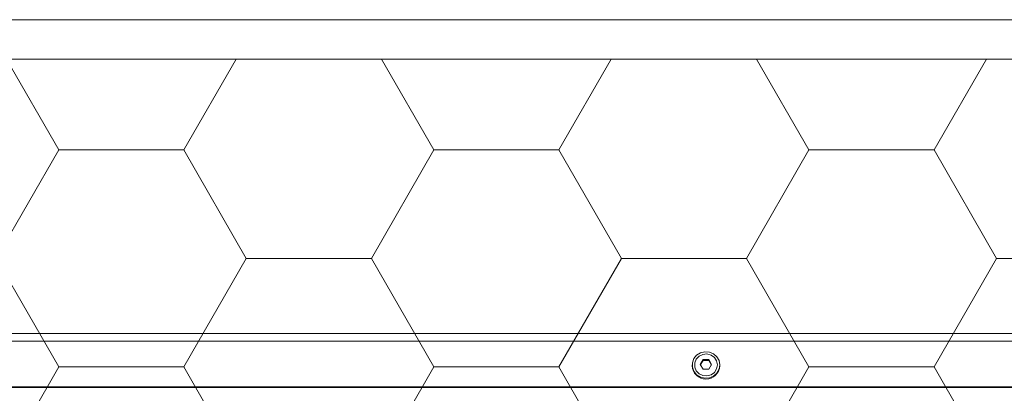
# Model space of a CAD drawing. Header units: millimetres. Extents: x 7483 to 13091, y 8111 to 13871.
# Tile 232 of 256: x 10522 to 10547, y 9285 to 9295. Entities that reach past the tile are written whole.
import ezdxf

# ---------------------------------------------------------------- set-up
doc = ezdxf.new("R2010")
doc.units = ezdxf.units.MM
doc.layers.add('_A_WYCIERACZKA', color=7, linetype='Continuous', lineweight=5, true_color=0xa5a5a5)
doc.layers.add('wymiary', color=7, linetype='Continuous', lineweight=5, true_color=0xb2b2b2)
doc.layers.add('_A_ŚLUSARKA WYPEŁNIENIE', color=7, linetype='Continuous', true_color=0x4c4a44)

# ---------------------------------------------------------------- blocks, each defined once
blk = doc.blocks.new('fgdgdgdfg')
at = {"layer": '_A_ŚLUSARKA WYPEŁNIENIE', "lineweight": 9}
h = blk.add_hatch(dxfattribs=at)
h.set_pattern_fill('HONEY', color=0, angle=180)
h.set_pattern_definition([(180, (56132.2607, -3400.6895), (-4.7625, 2.74963064), [3.175, -6.35]), (60, (56132.2607, -3400.6895), (4.76249999, 2.74963066), [3.175, -6.35]), (120, (56132.2607, -3400.6895), (-1e-08, 5.49926131), [-6.35, 3.175])])
h.paths.add_polyline_path([(5818.229, 11642.933), (5818.229, 11484.933), (6001.229, 11484.933), (6001.229, 11642.933)])
at = {"layer": '_A_ŚLUSARKA WYPEŁNIENIE', "color": 0, "lineweight": 9}
for p, q in [((6002.229, 11643.933), (5817.229, 11643.933)), ((6001.229, 11642.933), (5818.229, 11642.933))]:
    blk.add_line(p, q, dxfattribs=at)
blk = doc.blocks.new('A$C68926FC6')
at = {"color": 7, "linetype": 'Continuous'}
for p, q in [((-756.01, -355.2), (775.99, -355.2)), ((-756.01, -355.44), (775.99, -355.44)), ((-96.73, -359.89), (-97.45, -361.1)), ((-94.56, -361.1), (-95.29, -359.89)), ((-99.51, -360.76), (-99.51, -360.95)), ((-97.45, -360.87), (-96.73, -362.08)), ((-97.45, -361.1), (-96.73, -362.3)), ((-96.73, -362.3), (-96.73, -362.08)), ((-96.73, -362.08), (-95.29, -362.08)), ((-95.29, -362.08), (-94.56, -360.87)), ((-95.29, -362.3), (-94.56, -361.1)), ((-95.29, -362.3), (-95.29, -362.08)), ((-92.51, -360.95), (-92.51, -360.76)), ((-756.01, -367), (775.99, -367)), ((-644.73, -368.9), (775.99, -368.9))]:
    blk.add_line(p, q, dxfattribs=at)
for points in [[(-99.51, -360.95), (-99.32, -362.05), (-98.77, -363.03), (-97.92, -363.78), (-96.87, -364.23), (-95.72, -364.32), (-94.6, -364.04), (-93.64, -363.44), (-92.93, -362.56), (-92.56, -361.5), (-92.56, -360.39), (-92.93, -359.34), (-93.64, -358.46), (-94.6, -357.85), (-95.72, -357.58), (-96.87, -357.67), (-97.92, -358.12), (-98.77, -358.87), (-99.32, -359.85), (-99.51, -360.95)], [(-98.91, -360.95), (-98.71, -361.96), (-98.15, -362.84), (-97.3, -363.46), (-96.27, -363.74), (-95.21, -363.64), (-94.26, -363.18), (-93.54, -362.42), (-93.16, -361.46), (-93.16, -360.43), (-93.54, -359.47), (-94.26, -358.71), (-95.21, -358.25), (-96.27, -358.16), (-97.3, -358.44), (-98.15, -359.06), (-98.71, -359.94), (-98.91, -360.95)]]:
    blk.add_lwpolyline(points, dxfattribs=at)
blk.add_arc((-96.01, -360.83), 3.5, 1.3696, 178.6304, dxfattribs=at)
for points, knots in [([(-95.29, -359.89), (-95.53, -359.89), (-96.01, -359.91), (-96.49, -359.89), (-96.73, -359.89)], [0, 0, 0, 0, 0.49999, 1, 1, 1, 1]), ([(-96.73, -362.3), (-96.49, -362.31), (-96.01, -362.32), (-95.53, -362.31), (-95.29, -362.3)], [0, 0, 0, 0, 0.50001, 1, 1, 1, 1])]:
    blk.add_open_spline(points, degree=3, knots=knots, dxfattribs=at)
blk = doc.blocks.new('c.o. ściany_2024-09-18')
at = {"xscale": 0.1, "yscale": 0.1, "zscale": 0.1, "rotation": 180}
blk.add_blockref('A$C68926FC6', (1795.934, -2201.348), dxfattribs=at)

msp = doc.modelspace()

# ---------------------------------------------------------------- block references
at = {"layer": '_A_WYCIERACZKA'}
msp.add_blockref('fgdgdgdfg', (4617.37, -2349.0217), dxfattribs=at)
at = {"layer": 'wymiary'}
msp.add_blockref('c.o. ściany_2024-09-18', (8734.2884, 11451.4122), dxfattribs=at)

doc.saveas('drawing.dxf')
